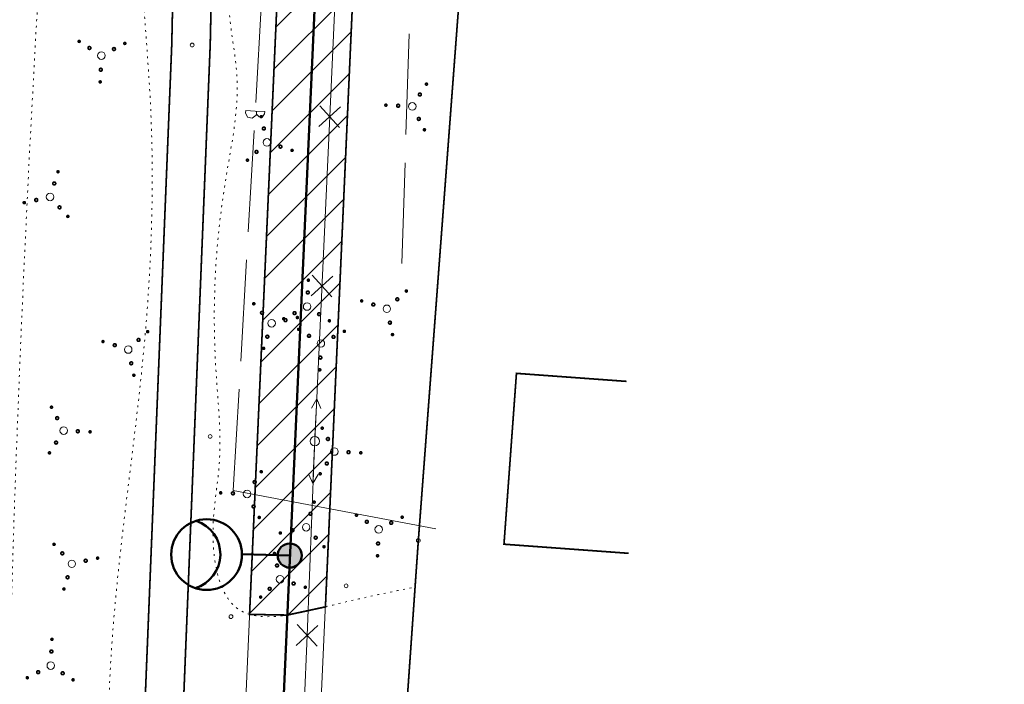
# Model space of a CAD drawing. Header units: millimetres. Extents: x 0 to 1188, y 0 to 841.
# Tile 56 of 76: x 1004 to 1109, y 241 to 311. Entities that reach past the tile are written whole.
import ezdxf

# ---------------------------------------------------------------- set-up
doc = ezdxf.new("R2010")
doc.units = ezdxf.units.MM
for name, pattern in [('K5LT32789', [0]), ('K5LT32797', [0]), ('K5LT32809', [0]), ('K5LT32813', [0]), ('K5LT32814', [0]), ('K5LT32815', [3.5, 2.5, -1]), ('K5LT32816', [3.2, 3, -0.2]), ('K5LT32817', [0.7, 0.2, -0.5]), ('K5LT32819', [0]), ('K5LT32824', [0]), ('K5LT_BASIC', [0])]:
    doc.linetypes.add(name, pattern=pattern)
doc.layers.add('Системный слой', color=7, linetype='Continuous')

# ---------------------------------------------------------------- blocks, each defined once
blk = doc.blocks.new('U562')
at = {"layer": 'Системный слой', "color": 7, "linetype": 'K5LT32813', "lineweight": 18}
for p, q in [((1038.11, 318.78), (1037.28, 300.82)), ((1038.43, 301.87), (1036.13, 299.77)), ((1036.23, 301.97), (1038.33, 299.67)), ((1037.28, 300.82), (1035.62, 264.89)), ((1035.4, 284.01), (1037.5, 281.7)), ((1037.6, 283.91), (1035.3, 281.81)), ((1035.62, 264.89), (1034.87, 245.8)), ((1036.01, 246.86), (1033.72, 244.74)), ((1033.81, 246.94), (1035.93, 244.65)), ((1034.87, 245.8), (1034.11, 226.7))]:
    blk.add_line(p, q, dxfattribs=at)
blk = doc.blocks.new('U572')
at = {"layer": 'Системный слой', "color": 5, "linetype": 'K5LT32819', "lineweight": 18, "true_color": 0x0000ff}
for p, q in [((1030.05, 313.06), (1029.43, 302.34)), ((1028.36, 301.23), (1028.38, 301.48)), ((1028.36, 301.23), (1028.57, 300.78)), ((1029.38, 301.42), (1028.38, 301.48)), ((1028.57, 300.78), (1029.06, 300.66)), ((1029.06, 300.66), (1029.46, 300.97)), ((1029.38, 301.42), (1030.38, 301.37)), ((1029.46, 300.97), (1029.52, 301.19)), ((1029.52, 301.19), (1029.53, 301.41)), ((1029.54, 301.06), (1029.52, 301.19)), ((1029.79, 300.79), (1029.54, 301.06)), ((1030.16, 300.81), (1029.79, 300.79)), ((1030.36, 301.12), (1030.16, 300.81)), ((1030.36, 301.12), (1030.38, 301.37)), ((1029.26, 299.34), (1028.64, 288.61)), ((1028.46, 285.62), (1027.85, 274.89)), ((1027.67, 271.9), (1027.05, 261.17)), ((1027.05, 261.17), (1048.53, 257.11))]:
    blk.add_line(p, q, dxfattribs=at)
blk = doc.blocks.new('U574')
at = {"layer": 'Системный слой', "color": 11, "linetype": 'K5LT32824', "lineweight": 18, "true_color": 0xff8040}
for p, q in [((1045.7, 309.61), (1045.36, 298.92)), ((1045.27, 295.92), (1044.93, 285.23))]:
    blk.add_line(p, q, dxfattribs=at)
blk = doc.blocks.new('U595')
at = {"layer": 'Системный слой', "color": 1, "linetype": 'K5LT32809', "lineweight": 18, "true_color": 0xff0000}
for p, q in [((1049.8, 717.4), (1024.05, 142.45)), ((1057.8, 717.05), (1032.04, 142.09)), ((1049.64, 713.65), (1024.05, 142.45)), ((1049.64, 713.65), (1024.05, 142.45))]:
    blk.add_line(p, q, dxfattribs=at)
blk = doc.blocks.new('U645')
at = {"layer": 'Системный слой'}
h = blk.add_hatch(color=7, dxfattribs=at)
h.paths.add_polyline_path([(1033.04, 254.27), (1032.52, 255.43), (1032.46, 255.4), (1032.41, 255.37), (1032.35, 255.34), (1032.3, 255.3), (1032.25, 255.27), (1032.2, 255.22), (1032.15, 255.18), (1032.11, 255.14), (1032.07, 255.09), (1032.03, 255.04), (1031.99, 254.99), (1031.95, 254.93), (1031.92, 254.88), (1031.89, 254.82), (1031.87, 254.76), (1031.84, 254.7), (1031.82, 254.64), (1031.81, 254.58), (1031.79, 254.52), (1031.78, 254.46), (1031.77, 254.39), (1031.77, 254.33), (1031.77, 254.26), (1031.77, 254.2), (1031.77, 254.14), (1031.78, 254.07), (1031.79, 254.01), (1031.81, 253.95), (1031.82, 253.89), (1031.84, 253.83), (1031.87, 253.77), (1031.89, 253.71), (1031.92, 253.65), (1031.96, 253.6), (1031.99, 253.54), (1032.03, 253.49), (1032.07, 253.44), (1032.11, 253.39), (1032.16, 253.35), (1032.2, 253.31), (1032.25, 253.27), (1032.3, 253.23), (1032.36, 253.19), (1032.41, 253.16), (1032.47, 253.13), (1032.53, 253.1), (1032.58, 253.08), (1032.65, 253.06), (1032.71, 253.04), (1032.77, 253.02), (1032.83, 253.01), (1032.89, 253), (1032.96, 253), (1033.02, 252.99), (1033.09, 252.99), (1033.15, 253), (1033.21, 253), (1033.28, 253.01), (1033.34, 253.03), (1033.4, 253.04), (1033.46, 253.06), (1033.52, 253.09), (1033.56, 253.1)])
h.paths.add_polyline_path([(1033.73, 255.34), (1033.68, 255.37), (1033.62, 255.4), (1033.56, 255.43), (1033.51, 255.45), (1033.45, 255.48), (1033.38, 255.5), (1033.32, 255.51), (1033.26, 255.52), (1033.2, 255.53), (1033.13, 255.54), (1033.07, 255.54), (1033.01, 255.54), (1032.94, 255.54), (1032.88, 255.53), (1032.82, 255.52), (1032.75, 255.51), (1032.69, 255.49), (1032.63, 255.47), (1032.57, 255.45), (1032.52, 255.43), (1033.04, 254.27), (1033.56, 253.1), (1033.62, 253.13), (1033.67, 253.16), (1033.73, 253.19), (1033.78, 253.23), (1033.83, 253.27), (1033.88, 253.31), (1033.93, 253.35), (1033.97, 253.4), (1034.01, 253.44), (1034.05, 253.49), (1034.09, 253.54), (1034.13, 253.6), (1034.16, 253.65), (1034.19, 253.71), (1034.21, 253.77), (1034.24, 253.83), (1034.26, 253.89), (1034.28, 253.95), (1034.29, 254.01), (1034.3, 254.07), (1034.31, 254.14), (1034.31, 254.2), (1034.32, 254.27), (1034.31, 254.33), (1034.31, 254.39), (1034.3, 254.46), (1034.29, 254.52), (1034.28, 254.58), (1034.26, 254.64), (1034.24, 254.7), (1034.22, 254.76), (1034.19, 254.82), (1034.16, 254.88), (1034.13, 254.93), (1034.09, 254.99), (1034.06, 255.04), (1034.02, 255.09), (1033.97, 255.14), (1033.93, 255.18), (1033.88, 255.23), (1033.83, 255.27), (1033.78, 255.3)])
at = {"layer": 'Системный слой', "color": 7, "linetype": 'K5LT_BASIC', "lineweight": 50}
blk.add_circle((1033.04, 254.27), 1.28, dxfattribs=at)
blk = doc.blocks.new('U840')
at = {"layer": 'Системный слой', "color": 7, "linetype": 'K5LT32797', "lineweight": 18}
blk.add_circle((1035.69, 266.4), 0.5, dxfattribs=at)
blk = doc.blocks.new('U841')
at = {"layer": 'Системный слой', "color": 7, "linetype": 'K5LT32797', "lineweight": 18}
for p, q in [((1035.9, 270.89), (1035.35, 269.91)), ((1035.71, 266.89), (1035.9, 270.89)), ((1035.9, 270.89), (1036.35, 269.87))]:
    blk.add_line(p, q, dxfattribs=at)
blk = doc.blocks.new('U842')
at = {"layer": 'Системный слой', "color": 7, "linetype": 'K5LT32797', "lineweight": 18}
for p, q in [((1035.67, 265.9), (1035.5, 261.9)), ((1035.5, 261.9), (1035.04, 262.92)), ((1035.5, 261.9), (1036.04, 262.88))]:
    blk.add_line(p, q, dxfattribs=at)
blk = doc.blocks.new('U1111')
at = {"layer": 'Системный слой', "color": 7, "linetype": 'K5LT32789', "const_width": 0.18}
for points in [[(1040.21, 258.54, 1), (1040.01, 258.55, 1)], [(1041.36, 257.84, 1), (1041.06, 257.86, 1)], [(1043.95, 257.73, 1), (1043.65, 257.74, 1)], [(1045.06, 258.33, 1), (1044.86, 258.34, 1)], [(1042.55, 255.54, 1), (1042.25, 255.55, 1)], [(1042.45, 254.24, 1), (1042.25, 254.25, 1)]]:
    blk.add_lwpolyline(points, format="xyb", close=True, dxfattribs=at)
at = {"layer": 'Системный слой', "color": 7, "linetype": 'K5LT32797', "lineweight": 18}
blk.add_circle((1042.47, 257.04), 0.4, dxfattribs=at)
blk = doc.blocks.new('U1112')
at = {"layer": 'Системный слой', "color": 7, "linetype": 'K5LT32789', "const_width": 0.18}
for points in [[(1031.48, 254.41, 1), (1031.34, 254.56, 1)], [(1031.79, 253.1, 1), (1031.59, 253.32, 1)], [(1031.01, 250.63, 1), (1030.81, 250.85, 1)], [(1033.55, 251.19, 1), (1033.34, 251.41, 1)], [(1034.75, 250.83, 1), (1034.62, 250.98, 1)], [(1030.02, 249.79, 1), (1029.88, 249.93, 1)]]:
    blk.add_lwpolyline(points, format="xyb", close=True, dxfattribs=at)
at = {"layer": 'Системный слой', "color": 7, "linetype": 'K5LT32797', "lineweight": 18}
blk.add_circle((1032.01, 251.75), 0.4, dxfattribs=at)
blk = doc.blocks.new('U1113')
at = {"layer": 'Системный слой', "color": 7, "linetype": 'K5LT32789', "const_width": 0.18}
for points in [[(1030.01, 263.06, 1), (1030.02, 263.26, 1)], [(1029.31, 261.91, 1), (1029.33, 262.21, 1)], [(1025.71, 260.82, 1), (1025.72, 261.02, 1)], [(1027.01, 260.72, 1), (1027.02, 261.02, 1)], [(1029.2, 259.32, 1), (1029.21, 259.62, 1)], [(1029.8, 258.21, 1), (1029.81, 258.41, 1)]]:
    blk.add_lwpolyline(points, format="xyb", close=True, dxfattribs=at)
at = {"layer": 'Системный слой', "color": 7, "linetype": 'K5LT32797', "lineweight": 18}
blk.add_circle((1028.51, 260.8), 0.4, dxfattribs=at)
blk = doc.blocks.new('U1114')
at = {"layer": 'Системный слой', "color": 7, "linetype": 'K5LT32789', "const_width": 0.18}
for points in [[(1029.15, 280.91, 1), (1029.3, 281.05, 1)], [(1029.99, 279.92, 1), (1030.21, 280.12, 1)], [(1032.47, 279.13, 1), (1032.69, 279.34, 1)], [(1033.77, 279.45, 1), (1033.92, 279.58, 1)], [(1030.55, 277.38, 1), (1030.77, 277.58, 1)], [(1030.19, 276.18, 1), (1030.34, 276.31, 1)]]:
    blk.add_lwpolyline(points, format="xyb", close=True, dxfattribs=at)
at = {"layer": 'Системный слой', "color": 7, "linetype": 'K5LT32797', "lineweight": 18}
blk.add_circle((1031.11, 278.91), 0.4, dxfattribs=at)
blk = doc.blocks.new('U1115')
at = {"layer": 'Системный слой', "color": 7, "linetype": 'K5LT32789', "const_width": 0.18}
for points in [[(1034.91, 283.48, 1), (1035.11, 283.47, 1)], [(1034.8, 282.18, 1), (1035.1, 282.17, 1)], [(1033.4, 279.99, 1), (1033.7, 279.98, 1)], [(1036, 279.88, 1), (1036.3, 279.86, 1)], [(1032.3, 279.39, 1), (1032.5, 279.38, 1)], [(1037.14, 279.17, 1), (1037.34, 279.17, 1)]]:
    blk.add_lwpolyline(points, format="xyb", close=True, dxfattribs=at)
at = {"layer": 'Системный слой', "color": 7, "linetype": 'K5LT32797', "lineweight": 18}
blk.add_circle((1034.88, 280.68), 0.4, dxfattribs=at)
blk = doc.blocks.new('U1116')
at = {"layer": 'Системный слой', "color": 7, "linetype": 'K5LT32789', "const_width": 0.18}
for points in [[(1045.33, 282.4, 1), (1045.47, 282.25, 1)], [(1040.6, 281.35, 1), (1040.73, 281.21, 1)], [(1041.8, 281, 1), (1042, 280.78, 1)], [(1044.34, 281.56, 1), (1044.54, 281.34, 1)], [(1043.56, 279.08, 1), (1043.76, 278.86, 1)], [(1043.87, 277.78, 1), (1044, 277.63, 1)]]:
    blk.add_lwpolyline(points, format="xyb", close=True, dxfattribs=at)
at = {"layer": 'Системный слой', "color": 7, "linetype": 'K5LT32797', "lineweight": 18}
blk.add_circle((1043.33, 280.44), 0.4, dxfattribs=at)
blk = doc.blocks.new('U1117')
at = {"layer": 'Системный слой', "color": 7, "linetype": 'K5LT32789', "const_width": 0.18}
for points in [[(1036.49, 267.88, 1), (1036.48, 267.68, 1)], [(1037.09, 266.78, 1), (1037.08, 266.48, 1)], [(1039.28, 265.38, 1), (1039.26, 265.08, 1)], [(1040.57, 265.27, 1), (1040.57, 265.07, 1)], [(1036.97, 264.18, 1), (1036.96, 263.88, 1)], [(1036.27, 263.04, 1), (1036.26, 262.84, 1)]]:
    blk.add_lwpolyline(points, format="xyb", close=True, dxfattribs=at)
at = {"layer": 'Системный слой', "color": 7, "linetype": 'K5LT32797', "lineweight": 18}
blk.add_circle((1037.77, 265.3), 0.4, dxfattribs=at)
blk = doc.blocks.new('U1118')
at = {"layer": 'Системный слой', "color": 7, "linetype": 'K5LT32789', "const_width": 0.18}
for points in [[(1035.7, 260.01, 1), (1035.55, 259.87, 1)], [(1035.34, 258.8, 1), (1035.12, 258.6, 1)], [(1032.12, 256.73, 1), (1031.97, 256.6, 1)], [(1033.43, 257.05, 1), (1033.2, 256.84, 1)], [(1035.9, 256.26, 1), (1035.68, 256.06, 1)], [(1036.74, 255.27, 1), (1036.6, 255.13, 1)]]:
    blk.add_lwpolyline(points, format="xyb", close=True, dxfattribs=at)
at = {"layer": 'Системный слой', "color": 7, "linetype": 'K5LT32797', "lineweight": 18}
blk.add_circle((1034.78, 257.27), 0.4, dxfattribs=at)
blk = doc.blocks.new('U1119')
at = {"layer": 'Системный слой', "color": 7, "linetype": 'K5LT32789', "const_width": 0.18}
for points in [[(1034.08, 278.26, 1), (1033.88, 278.27, 1)], [(1035.23, 277.56, 1), (1034.93, 277.58, 1)], [(1038.93, 278.05, 1), (1038.73, 278.06, 1)], [(1037.82, 277.45, 1), (1037.53, 277.46, 1)], [(1036.43, 275.26, 1), (1036.13, 275.27, 1)], [(1036.32, 273.96, 1), (1036.12, 273.97, 1)]]:
    blk.add_lwpolyline(points, format="xyb", close=True, dxfattribs=at)
at = {"layer": 'Системный слой', "color": 7, "linetype": 'K5LT32797', "lineweight": 18}
blk.add_circle((1036.34, 276.76), 0.4, dxfattribs=at)
blk = doc.blocks.new('U1120')
at = {"layer": 'Системный слой', "color": 7, "linetype": 'K5LT32789', "const_width": 0.18}
for points in [[(1030.08, 300.75, 1), (1029.95, 300.9, 1)], [(1030.4, 299.45, 1), (1030.19, 299.67, 1)], [(1032.15, 297.53, 1), (1031.95, 297.75, 1)], [(1029.61, 296.97, 1), (1029.41, 297.19, 1)], [(1033.35, 297.17, 1), (1033.22, 297.32, 1)], [(1028.62, 296.13, 1), (1028.48, 296.28, 1)]]:
    blk.add_lwpolyline(points, format="xyb", close=True, dxfattribs=at)
at = {"layer": 'Системный слой', "color": 7, "linetype": 'K5LT32797', "lineweight": 18}
blk.add_circle((1030.62, 298.09), 0.4, dxfattribs=at)
blk = doc.blocks.new('U1121')
at = {"layer": 'Системный слой', "color": 7, "linetype": 'K5LT32789', "const_width": 0.18}
for points in [[(1047.53, 304.17, 1), (1047.54, 304.37, 1)], [(1046.83, 303.02, 1), (1046.84, 303.32, 1)], [(1043.23, 301.94, 1), (1043.24, 302.14, 1)], [(1044.52, 301.83, 1), (1044.54, 302.13, 1)], [(1046.71, 300.43, 1), (1046.73, 300.73, 1)], [(1047.31, 299.33, 1), (1047.32, 299.53, 1)]]:
    blk.add_lwpolyline(points, format="xyb", close=True, dxfattribs=at)
at = {"layer": 'Системный слой', "color": 7, "linetype": 'K5LT32797', "lineweight": 18}
blk.add_circle((1046.03, 301.91), 0.4, dxfattribs=at)
blk = doc.blocks.new('U1158')
at = {"layer": 'Системный слой', "color": 7, "linetype": 'K5LT32789', "const_width": 0.18}
for points in [[(1007.97, 255.39, 1), (1008.12, 255.53, 1)], [(1008.81, 254.4, 1), (1009.03, 254.6, 1)], [(1011.29, 253.61, 1), (1011.51, 253.82, 1)], [(1012.59, 253.93, 1), (1012.74, 254.06, 1)], [(1009.37, 251.86, 1), (1009.59, 252.06, 1)], [(1009.02, 250.65, 1), (1009.16, 250.79, 1)]]:
    blk.add_lwpolyline(points, format="xyb", close=True, dxfattribs=at)
at = {"layer": 'Системный слой', "color": 7, "linetype": 'K5LT32797', "lineweight": 18}
blk.add_circle((1009.93, 253.39), 0.4, dxfattribs=at)
blk = doc.blocks.new('U1159')
at = {"layer": 'Системный слой', "color": 7, "linetype": 'K5LT32789', "const_width": 0.18}
for points in [[(1007.72, 245.39, 1), (1007.92, 245.38, 1)], [(1007.61, 244.1, 1), (1007.91, 244.08, 1)], [(1005.11, 241.31, 1), (1005.31, 241.3, 1)], [(1006.21, 241.91, 1), (1006.51, 241.89, 1)], [(1008.81, 241.79, 1), (1009.11, 241.78, 1)], [(1009.96, 241.09, 1), (1010.16, 241.08, 1)]]:
    blk.add_lwpolyline(points, format="xyb", close=True, dxfattribs=at)
at = {"layer": 'Системный слой', "color": 7, "linetype": 'K5LT32797', "lineweight": 18}
blk.add_circle((1007.7, 242.59), 0.4, dxfattribs=at)
blk = doc.blocks.new('U1160')
at = {"layer": 'Системный слой', "color": 7, "linetype": 'K5LT32789', "const_width": 0.18}
for points in [[(1017.91, 278.09, 1), (1018.04, 277.94, 1)], [(1013.17, 277.04, 1), (1013.3, 276.9, 1)], [(1014.38, 276.69, 1), (1014.58, 276.47, 1)], [(1016.91, 277.25, 1), (1017.11, 277.03, 1)], [(1016.13, 274.77, 1), (1016.33, 274.55, 1)], [(1016.44, 273.46, 1), (1016.58, 273.32, 1)]]:
    blk.add_lwpolyline(points, format="xyb", close=True, dxfattribs=at)
at = {"layer": 'Системный слой', "color": 7, "linetype": 'K5LT32797', "lineweight": 18}
blk.add_circle((1015.91, 276.12), 0.4, dxfattribs=at)
blk = doc.blocks.new('U1161')
at = {"layer": 'Системный слой', "color": 7, "linetype": 'K5LT32789', "const_width": 0.18}
for points in [[(1007.78, 270.1, 1), (1007.77, 269.9, 1)], [(1008.38, 269, 1), (1008.37, 268.7, 1)], [(1010.57, 267.6, 1), (1010.56, 267.3, 1)], [(1011.87, 267.49, 1), (1011.86, 267.29, 1)], [(1008.27, 266.4, 1), (1008.25, 266.1, 1)], [(1007.56, 265.26, 1), (1007.56, 265.06, 1)]]:
    blk.add_lwpolyline(points, format="xyb", close=True, dxfattribs=at)
at = {"layer": 'Системный слой', "color": 7, "linetype": 'K5LT32797', "lineweight": 18}
blk.add_circle((1009.07, 267.52), 0.4, dxfattribs=at)
blk = doc.blocks.new('U1162')
at = {"layer": 'Системный слой', "color": 7, "linetype": 'K5LT32789', "const_width": 0.18}
for points in [[(1008.54, 295.04, 1), (1008.39, 294.91, 1)], [(1008.18, 293.84, 1), (1007.96, 293.63, 1)], [(1004.96, 291.77, 1), (1004.81, 291.63, 1)], [(1006.27, 292.08, 1), (1006.04, 291.88, 1)], [(1008.74, 291.3, 1), (1008.52, 291.1, 1)], [(1009.58, 290.31, 1), (1009.44, 290.17, 1)]]:
    blk.add_lwpolyline(points, format="xyb", close=True, dxfattribs=at)
at = {"layer": 'Системный слой', "color": 7, "linetype": 'K5LT32797', "lineweight": 18}
blk.add_circle((1007.62, 292.31), 0.4, dxfattribs=at)
blk = doc.blocks.new('U1163')
at = {"layer": 'Системный слой', "color": 7, "linetype": 'K5LT32789', "const_width": 0.18}
for points in [[(1010.81, 308.8, 1), (1010.61, 308.81, 1)], [(1011.95, 308.1, 1), (1011.65, 308.11, 1)], [(1014.55, 307.98, 1), (1014.25, 308, 1)], [(1015.65, 308.59, 1), (1015.45, 308.59, 1)], [(1013.15, 305.79, 1), (1012.85, 305.81, 1)], [(1013.04, 304.5, 1), (1012.84, 304.51, 1)]]:
    blk.add_lwpolyline(points, format="xyb", close=True, dxfattribs=at)
at = {"layer": 'Системный слой', "color": 7, "linetype": 'K5LT32797', "lineweight": 18}
blk.add_circle((1013.07, 307.3), 0.4, dxfattribs=at)
blk = doc.blocks.new('U1309')
at = {"layer": 'Системный слой', "color": 7, "linetype": 'K5LT_BASIC', "lineweight": 50}
blk.add_line((1027.97, 254.42), (1033.04, 254.27), dxfattribs=at)
blk.add_circle((1024.22, 254.37), 3.75, dxfattribs=at)
blk.add_arc((1021.93, 254.4), 3.75, 286.9876, 71.3632, dxfattribs=at)

msp = doc.modelspace()

# ---------------------------------------------------------------- hatches: boundary and pattern name
at = {"layer": 'Системный слой'}
h = msp.add_hatch(dxfattribs=at)
h.set_pattern_fill('Металл', angle=45, style=0, pattern_type=0)
h.set_pattern_definition([(45, (0, 0), (-2.12132, 2.12132), [])])
h.paths.add_polyline_path([(1034.158999, 368.155516), (1028.777783, 248.027414), (1032.778508, 247.954057), (1036.821499, 248.824225), (1042.169971, 368.221361)])

# ---------------------------------------------------------------- linework, layer by layer
at = {"layer": 'Системный слой', "color": 7, "linetype": 'K5LT_BASIC', "lineweight": 50}
msp.add_line((1053.799802, 717.224986), (1028.044154, 142.266234), dxfattribs=at)
at = {"layer": 'Системный слой', "color": 7, "linetype": 'K5LT32815', "const_width": 0.18}
msp.add_lwpolyline([(1036.185375, 661.661874), (1031.878803, 627.750779), (1031.647627, 580.547702), (1030.30338, 543.422336), (1024.14095, 477.848543), (1020.528443, 308.464973), (1016.889983, 218.858823), (1012.459115, 154.107524), (1014.849737, 127.539198)], dxfattribs=at)
at = {"layer": 'Системный слой', "color": 7, "linetype": 'K5LT32789', "const_width": 0.18}
for points in [[(1040.096046, 660.362401), (1035.95766, 627.775645), (1035.726484, 580.572568), (1034.382237, 543.447203), (1028.219807, 477.873409), (1024.6073, 308.48984), (1020.96884, 218.883689), (1016.537971, 154.13239), (1018.928594, 127.564065)], [(1055.753371, 255.470597), (1057.076246, 273.593166), (1068.746074, 272.741315), (1057.076246, 273.593166), (1055.753371, 255.470597), (1068.980317, 254.505083)]]:
    msp.add_lwpolyline(points, dxfattribs=at)
at = {"layer": 'Системный слой', "color": 8, "linetype": 'K5LT32816', "true_color": 0x808080, "const_width": 0.18}
msp.add_lwpolyline([(1045.00002, 231.95394), (1046.673086, 255.872235), (1056.015867, 379.753163), (1056.823132, 390.457109), (1050.385533, 390.942616), (1051.271224, 398.89932), (1050.734238, 447.85081), (1042.368447, 451.016345), (1043.596858, 464.542156), (1054.654141, 467.64366), (1054.17952, 494.62854), (1097.062526, 495.382785)], dxfattribs=at)
at = {"layer": 'Системный слой', "color": 3, "linetype": 'K5LT32814', "true_color": 0x00ff00, "const_width": 0.18}
msp.add_lwpolyline([(1028.777783, 248.027414), (1032.778508, 247.954057), (1036.821499, 248.824225), (1042.169971, 368.221361), (1034.158999, 368.155516)], close=True, dxfattribs=at)
at = {"layer": 'Системный слой', "color": 7, "linetype": 'K5LT32797', "lineweight": 18}
for centre in [(1022.687338, 308.41893), (1024.597234, 266.902352), (1046.673086, 255.872235), (1039.013515, 251.059859), (1026.806371, 247.788825)]:
    msp.add_circle(centre, 0.2, dxfattribs=at)
at = {"layer": 'Системный слой', "color": 7, "linetype": 'K5LT32817', "lineweight": 18}
for points, knots in [([(1004.577214, 111.54082), (1004.422071, 135.348636), (1003.661881, 172.204392), (1002.826399, 222.780455), (1004.970026, 309.022672), (1012.729683, 403.987311), (1020.507579, 518.907176), (1019.802475, 608.190732), (1023.344869, 676.711193), (1028.54692, 709.76879), (1028.543922, 709.783122), (1028.520561, 709.785049), (1021.044623, 710.726784), (991.804359, 716.291971), (947.327163, 718.78986), (910.205871, 720.266429), (894.270418, 720.900292)], [201.8171583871, 201.8171583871, 201.8171583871, 201.8171583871, 237.5349934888, 257.1020552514, 277.6865561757, 366.8982137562, 400.0430460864, 450.2726669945, 501.3225446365, 501.3263625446, 501.3333764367, 501.3409369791, 501.3573279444, 513.1048638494, 544.8630909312, 568.7508298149, 568.7508298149, 568.7508298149, 568.7508298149]), ([(1015.592497, 441.195147), (1016.636657, 440.763215), (1019.108303, 439.740783), (1021.22223, 434.678704), (1020.605019, 426.939551), (1022.582045, 413.343279), (1020.074625, 396.00072), (1019.695748, 378.568703), (1019.654075, 363.593528), (1018.25071, 343.883721), (1016.440909, 322.843882), (1018.908784, 298.267418), (1017.732634, 269.480893), (1012.854142, 244.368109), (1014.328796, 220.001848), (1007.564724, 216.690552), (1004.662876, 215.269975)], [0, 0, 0, 0, 1.6453998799, 3.8948509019, 7.5326273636, 13.3038076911, 24.3215437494, 33.6008497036, 39.4708084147, 46.7714335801, 63.2530783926, 70.9690216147, 83.8311400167, 105.7909749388, 111.7562853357, 116.2382709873, 116.2382709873, 116.2382709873, 116.2382709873]), ([(1045.938296, 250.850814), (1043.295616, 250.310224), (1037.492025, 249.123036), (1026.240485, 245.931063), (1024.344384, 256.766917), (1026.08785, 264.827056), (1024.624336, 277.455733), (1025.34283, 291.127425), (1028.352422, 304.483017), (1025.431663, 314.650709), (1029.221632, 322.202535), (1028.183759, 331.117457), (1036.559145, 336.060628), (1035.854109, 345.204996), (1033.659254, 353.295203), (1036.794035, 359.964091), (1033.587505, 367.853455), (1038.066394, 368.124736), (1040.589639, 368.277566)], [0, 0, 0, 0, 4.2686012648, 9.3742785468, 13.5555632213, 17.2595353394, 22.3121327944, 32.1635859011, 37.875708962, 42.5623915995, 47.2312365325, 49.9613039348, 55.1668964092, 59.0026026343, 62.6795617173, 67.5098634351, 69.7821465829, 72.7139318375, 72.7139318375, 72.7139318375, 72.7139318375])]:
    msp.add_open_spline(points, degree=3, knots=knots, dxfattribs=at)

# ---------------------------------------------------------------- block references
at = {"layer": 'Системный слой'}
for name in ['U574', 'U562', 'U595', 'U572', 'U1163', 'U1121', 'U1120', 'U1162', 'U1115', 'U1116', 'U1114', 'U1160', 'U1119', 'U841', 'U1161', 'U1117', 'U840', 'U842', 'U1113', 'U1118', 'U1309', 'U1111', 'U1158', 'U645', 'U1112', 'U1159']:
    msp.add_blockref(name, (0, 0), dxfattribs=at)

doc.saveas('drawing.dxf')
